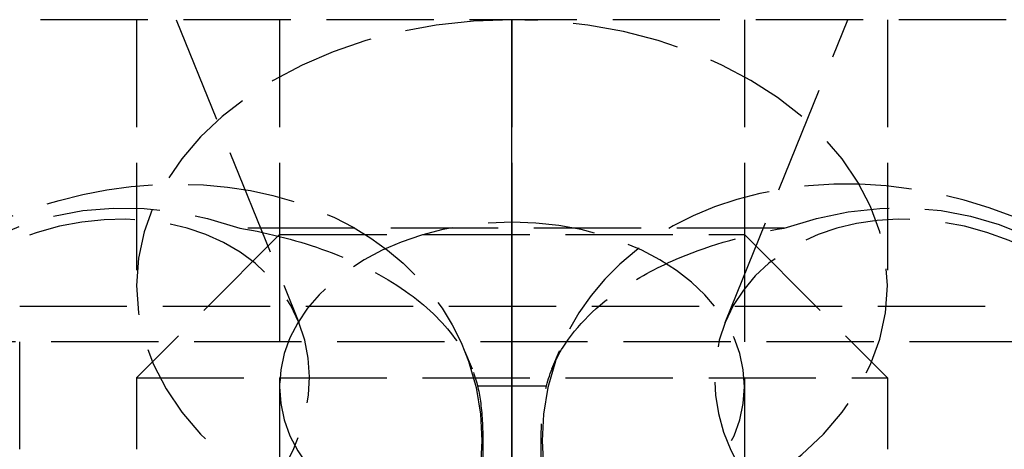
# Model space of a CAD drawing. Header units: millimetres. Extents: x -25 to 25, y -0.2 to 16.
# Tile 2 of 2: x -6.9 to 6.9, y 10 to 16. Entities that reach past the tile are written whole.
import ezdxf

# ---------------------------------------------------------------- set-up
doc = ezdxf.new("R2010")
doc.units = ezdxf.units.MM
doc.header["$LTSCALE"] = 10
doc.linetypes.add('ALLCAD_Strich', pattern=[0.2, 0.15, -0.05])
doc.layers.add('BESCH_KONT_sich_schn_grun_2d', color=10, linetype='Continuous')
doc.layers.add('BESCH_KONT_sich_schn_seit_2d', color=160, linetype='Continuous')

msp = doc.modelspace()

# ---------------------------------------------------------------- linework, layer by layer
at = {"layer": 'BESCH_KONT_sich_schn_grun_2d', "linetype": 'ALLCAD_Strich'}
for p, q in [((12.90767078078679, 16), (-12.90767078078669, 15.99999999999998)), ((-5.249999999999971, 15.99999999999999), (-5.249999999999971, 12.28768939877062)), ((-4.69549205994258, 16), (-2.980795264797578, 11.77261002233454)), ((-3.250000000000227, 16.00000000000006), (-3.250000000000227, 13.00000000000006)), ((2.980795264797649, 11.77261002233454), (4.695492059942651, 16)), ((3.249999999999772, 16.00000000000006), (3.249999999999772, 13.00000000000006)), ((5.250000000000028, 15.99999999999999), (5.250000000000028, 12.28768939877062)), ((-3.250000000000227, 13.00000000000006), (-5.250000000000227, 11.00000000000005)), ((-3.250000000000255, 13.00000000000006), (-3.250000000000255, 10.87347583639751)), ((-3.250000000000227, 13.00000000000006), (3.249999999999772, 13.00000000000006)), ((3.249999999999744, 13.00000000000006), (3.249999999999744, 10.87347583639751)), ((3.249999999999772, 13.00000000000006), (5.249999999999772, 11.00000000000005)), ((-6.883064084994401, 11.99999999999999), (6.883064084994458, 12)), ((-6.883064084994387, 9.999999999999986), (-6.883064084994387, 11.99999999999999)), ((7.057798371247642, 11.49999999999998), (-7.05779837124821, 11.49999999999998)), ((-0.6621491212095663, 11.37720248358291), (-0.5590861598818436, 11.12311247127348)), ((0.5590874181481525, 11.12311557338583), (0.6621491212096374, 11.37720248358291)), ((-5.250000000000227, 11.00000000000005), (-5.250000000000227, 10.00000000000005)), ((-5.250000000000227, 11.00000000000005), (5.249999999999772, 11.00000000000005)), ((5.249999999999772, 11.00000000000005), (5.249999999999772, 10.00000000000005)), ((-3.249999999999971, 10.87347583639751), (-3.249999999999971, -1.42e-14)), ((3.250000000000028, 10.87347583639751), (3.250000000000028, 0))]:
    msp.add_line(p, q, dxfattribs=at)
at = {"layer": 'BESCH_KONT_sich_schn_grun_2d', "linetype": 'ALLCAD_Strich', "extrusion": (0, 0, -1)}
for centre, major_axis, ratio, start_param, end_param in [((2.84e-14, 12.28768939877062), (5.25, 2.3e-15), 0.7071067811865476, -1.570796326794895, 4.71238898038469), ((-5.527173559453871, 9.403870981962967), (-4.865024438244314, -1.973331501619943), 0.7854191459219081, 1e-16, 3.179456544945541), ((-5.99247705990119, 10.55102385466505), (3.011681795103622, 1.221586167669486), 0.7854191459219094, -3.141592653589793, 3.141592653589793), ((5.992477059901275, 10.55102385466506), (-3.011681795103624, 1.221586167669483), 0.7854191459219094, -3.141592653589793, 3.141592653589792), ((2.84e-14, 10.87347583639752), (3.25, 1.4e-15), 0.7071067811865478, -3.141592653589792, 3.141592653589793)]:
    msp.add_ellipse(centre, major_axis=major_axis, ratio=ratio, start_param=start_param, end_param=end_param, dxfattribs=at)
at = {"layer": 'BESCH_KONT_sich_schn_grun_2d', "linetype": 'ALLCAD_Strich', "extrusion": (0, 0, -0.9999999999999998)}
for centre, major_axis, ratio, start_param, end_param in [((-4.499999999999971, 6.871491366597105), (-2.512456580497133, 6.194176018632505), 0.7854191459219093, -3.247987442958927, 0.6040189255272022), ((4.500000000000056, 6.871491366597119), (2.512456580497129, 6.19417601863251), 0.7854191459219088, -0.6040189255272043, 3.247987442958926), ((-5.527173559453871, 9.403870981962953), (4.865024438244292, 1.973331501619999), 0.7854191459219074, 0.0378638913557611, 2.885965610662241)]:
    msp.add_ellipse(centre, major_axis=major_axis, ratio=ratio, start_param=start_param, end_param=end_param, dxfattribs=at)
at = {"layer": 'BESCH_KONT_sich_schn_grun_2d', "linetype": 'ALLCAD_Strich'}
for centre, major_axis, ratio, start_param, end_param in [((5.527173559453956, 9.403870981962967), (4.865024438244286, -1.973331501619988), 0.7854191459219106, -0.2556270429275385, 3.141592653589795), ((5.527173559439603, 9.403870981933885), (-4.865024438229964, 1.97333150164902), 0.7854191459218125, -7.8328e-12, 0.0378666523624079), ((5.527173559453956, 9.403870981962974), (-4.865024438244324, 1.973331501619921), 0.7854191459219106, 0.0378666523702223, 2.885965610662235)]:
    msp.add_ellipse(centre, major_axis=major_axis, ratio=ratio, start_param=start_param, end_param=end_param, dxfattribs=at)
for points, knots in [([(-3.804787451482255, 13.09043125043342), (-3.373804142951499, 13.01507384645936), (-2.966001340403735, 12.90793306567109), (-2.591991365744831, 12.77113148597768), (-2.170191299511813, 12.61684973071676), (-1.799290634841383, 12.42774864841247), (-1.489232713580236, 12.21070791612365), (-1.200904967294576, 12.00887831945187), (-0.9696503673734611, 11.78604380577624), (-0.7979445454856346, 11.54928595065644), (-0.6433660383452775, 11.33614422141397), (-0.538448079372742, 11.11368320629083), (-0.4820427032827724, 10.88705716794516)], [0, 0, 0, 0, 0.136064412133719, 0.136064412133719, 0.136064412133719, 0.2895148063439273, 0.2895148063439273, 0.2895148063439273, 0.4322107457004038, 0.4322107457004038, 0.4322107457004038, 0.5606730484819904, 0.5606730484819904, 0.5606730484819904, 0.5606730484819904]), ([(0.482042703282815, 10.88705716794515), (0.5275313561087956, 11.06982189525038), (0.6045976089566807, 11.24998278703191), (0.7139671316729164, 11.42484202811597), (0.9035222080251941, 11.72790138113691), (1.187624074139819, 12.0110167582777), (1.561693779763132, 12.26018436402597), (1.79423110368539, 12.41507733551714), (2.05883896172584, 12.55501596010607), (2.351840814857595, 12.67725612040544), (2.78798646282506, 12.85921576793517), (3.278549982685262, 12.99841866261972), (3.804787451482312, 13.09043125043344)], [0, 0, 0, 0, 0.1036939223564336, 0.1036939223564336, 0.1036939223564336, 0.2834122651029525, 0.2834122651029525, 0.2834122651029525, 0.3951326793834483, 0.3951326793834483, 0.3951326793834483, 0.5614332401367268, 0.5614332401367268, 0.5614332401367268, 0.5614332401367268]), ([(-0.4820427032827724, 10.88705716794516), (-0.4518935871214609, 10.759622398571), (-0.4033318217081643, 10.43634648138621), (-0.4058223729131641, 9.497225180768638), (-0.5873383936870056, 8.148049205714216), (-0.8164254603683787, 6.758632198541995), (-1.152672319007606, 4.513665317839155), (-1.364116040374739, 2.530780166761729), (-1.485113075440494, 0.9218971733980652)], [-0.099254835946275, -0.099254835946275, -0.099254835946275, -0.099254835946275, -0.0323807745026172, 0.0344932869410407, 0.1682414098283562, 0.3019895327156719, 0.4357376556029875, 0.8369820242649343, 0.8369820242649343, 0.8369820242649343, 0.8369820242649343]), ([(1.48511307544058, 0.9218971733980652), (1.364116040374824, 2.530780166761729), (1.152672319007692, 4.513665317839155), (0.8164254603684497, 6.758632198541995), (0.587338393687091, 8.148049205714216), (0.4058223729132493, 9.497225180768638), (0.4033318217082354, 10.43634648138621), (0.4518935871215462, 10.759622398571), (0.4820427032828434, 10.88705716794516)], [-0.8369820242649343, -0.8369820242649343, -0.8369820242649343, -0.8369820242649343, -0.4357376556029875, -0.3019895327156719, -0.1682414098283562, -0.0344932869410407, 0.0323807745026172, 0.099254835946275, 0.099254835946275, 0.099254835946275, 0.099254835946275])]:
    msp.add_open_spline(points, degree=3, knots=knots, dxfattribs=at)
for points in [[(3.804787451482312, 13.09043125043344), (1.26826248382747, 13.09043125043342), (-1.268262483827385, 13.09043125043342), (-3.804787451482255, 13.09043125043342)], [(-0.4820427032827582, 10.88705716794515), (-0.1606809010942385, 10.88705716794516), (0.1606809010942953, 10.88705716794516), (0.482042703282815, 10.88705716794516)]]:
    msp.add_open_spline(points, degree=3, dxfattribs=at)
at = {"layer": 'BESCH_KONT_sich_schn_seit_2d', "linetype": 'ALLCAD_Strich'}
for p, q in [((0, 16.00000000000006, -263.25), (0, 13.00000000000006, -263.25)), ((0, 16.00000000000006, -256.75), (0, 13.00000000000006, -256.75)), ((0, 16.00000000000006, -248.25), (0, 13.00000000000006, -248.25)), ((0, 16.00000000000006, -241.75), (0, 13.00000000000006, -241.75)), ((0, 16.00000000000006, -256.25), (0, 3.000000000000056, -256.25)), ((0, 16.00000000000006, -249.75), (0, 3.000000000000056, -249.75)), ((0, 16.00000000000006, -233.25), (0, 13.00000000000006, -233.25)), ((0, 16.00000000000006, -226.75), (0, 13.00000000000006, -226.75)), ((0, 16.00000000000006, -33.25), (0, 13.00000000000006, -33.25)), ((0, 16.00000000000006, -26.75), (0, 13.00000000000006, -26.75)), ((0, 16.00000000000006, -223.25), (0, 13.00000000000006, -223.25)), ((0, 16.00000000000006, -216.75), (0, 13.00000000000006, -216.75)), ((0, 16.00000000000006, -196.25), (0, 13.00000000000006, -196.25)), ((0, 16.00000000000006, -189.75), (0, 13.00000000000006, -189.75)), ((0, 16.00000000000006, -188.25), (0, 13.00000000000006, -188.25)), ((0, 16.00000000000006, -181.75), (0, 13.00000000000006, -181.75)), ((0, 16.00000000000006, -203.25), (0, 13.00000000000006, -203.25)), ((0, 16.00000000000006, -196.75), (0, 13.00000000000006, -196.75)), ((0, 16.00000000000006, -173.25), (0, 13.00000000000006, -173.25)), ((0, 16.00000000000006, -166.75), (0, 13.00000000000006, -166.75)), ((0, 16.00000000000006, -163.25), (0, 13.00000000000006, -163.25)), ((0, 16.00000000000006, -156.75), (0, 13.00000000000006, -156.75)), ((0, 16.00000000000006, -128.25), (0, 13.00000000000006, -128.25)), ((0, 16.00000000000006, -121.75), (0, 13.00000000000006, -121.75)), ((0, 16.00000000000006, -143.25), (0, 13.00000000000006, -143.25)), ((0, 16.00000000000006, -136.75), (0, 13.00000000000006, -136.75)), ((0, 16.00000000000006, -113.25), (0, 13.00000000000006, -113.25)), ((0, 16.00000000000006, -106.75), (0, 13.00000000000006, -106.75)), ((0, 16.00000000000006, -103.25), (0, 13.00000000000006, -103.25)), ((0, 16.00000000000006, -96.75), (0, 13.00000000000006, -96.75)), ((0, 16.00000000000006, -68.25000000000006), (0, 13.00000000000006, -68.25000000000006)), ((0, 16.00000000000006, -61.75000000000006), (0, 13.00000000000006, -61.75000000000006)), ((0, 16.00000000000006, -83.25000000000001), (0, 13.00000000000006, -83.25000000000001)), ((0, 16.00000000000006, -76.75000000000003), (0, 13.00000000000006, -76.75000000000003)), ((0, 16.00000000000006, -53.25000000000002), (0, 13.00000000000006, -53.25000000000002)), ((0, 16.00000000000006, -46.75000000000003), (0, 13.00000000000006, -46.75000000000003)), ((0, 16.00000000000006, -43.25000000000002), (0, 13.00000000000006, -43.25000000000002)), ((0, 16.00000000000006, -36.75000000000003), (0, 13.00000000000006, -36.75000000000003)), ((0, 16.00000000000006, -136.25), (0, 13.00000000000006, -136.25)), ((0, 16.00000000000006, -129.75), (0, 13.00000000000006, -129.75)), ((0, 16.00000000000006, -76.25), (0, 13.00000000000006, -76.25)), ((0, 16.00000000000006, -69.75), (0, 13.00000000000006, -69.75)), ((0, 11.50000000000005, -37.49999999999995), (0, 16.00000000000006, -41.99999999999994)), ((0, 16.00000000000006, -34.81052926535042), (0, 11.50000000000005, -32.95155933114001)), ((0, 11.50000000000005, -20.40317049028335), (0, 16.00000000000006, -21.37610492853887)), ((0, 16, -18.01072211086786), (0, 7.92639201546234, -6.955236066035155)), ((0, 16, -6.989277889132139), (0, 13.17565569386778, -3.121800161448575)), ((0, 16, -12.57537879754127), (0, 8.575378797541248, -20.00000000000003)), ((0, 13.17157287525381, -27.42462120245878), (0, 16, -27.42462120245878)), ((0, 12, -37.50000000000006), (0, 16, -41.50000000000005)), ((0, 16, -1.424621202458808), (0, 15.49999999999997, -1.924621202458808)), ((0, 16, -27.42462120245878), (0, 8.575378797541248, -20.00000000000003)), ((0, 12, -32.97883010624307), (0, 16, -34.56753949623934)), ((0, 16, -20.82842712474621), (0, 12, -20.00000000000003)), ((0, 10.00000000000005, -270), (0, 16.00000000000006, -270)), ((0, 16.00000000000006, -270), (0, 16.00000000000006)), ((0, 10.00000000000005), (0, 16.00000000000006)), ((0, 13.20612622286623, -3.323520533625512), (0, 13.69288249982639, -0.6972991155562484)), ((0, 13.64366087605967, -0.371443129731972), (0, 13.37240313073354)), ((0, 13.17157287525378, -27.42462120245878), (0, 0, -40.59619407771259)), ((0, 13.17157287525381, -27.42462120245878), (0, 10.87347583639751, -25.12652416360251)), ((0, 13.00000000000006, -263.25), (0, 11.00000000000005, -265.25)), ((0, 13.00000000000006, -256.75), (0, 11.00000000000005, -254.75)), ((0, 13.00000000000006, -248.25), (0, 11.00000000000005, -250.25)), ((0, 13.00000000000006, -241.75), (0, 11.00000000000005, -239.75)), ((0, 13.00000000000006, -233.25), (0, 11.00000000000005, -235.25)), ((0, 13.00000000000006, -226.75), (0, 11.00000000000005, -224.75)), ((0, 13.00000000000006, -33.25), (0, 11.00000000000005, -35.25)), ((0, 13.00000000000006, -26.75), (0, 11.00000000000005, -24.75)), ((0, 13.00000000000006, -223.25), (0, 11.00000000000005, -225.25)), ((0, 13.00000000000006, -216.75), (0, 11.00000000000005, -214.75)), ((0, 13.00000000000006, -196.25), (0, 11.00000000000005, -198.25)), ((0, 13.00000000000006, -189.75), (0, 11.00000000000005, -187.75)), ((0, 13.00000000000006, -188.25), (0, 11.00000000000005, -190.25)), ((0, 13.00000000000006, -181.75), (0, 11.00000000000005, -179.75)), ((0, 13.00000000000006, -203.25), (0, 11.00000000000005, -205.25)), ((0, 13.00000000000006, -196.75), (0, 11.00000000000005, -194.75)), ((0, 13.00000000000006, -173.25), (0, 11.00000000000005, -175.25)), ((0, 13.00000000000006, -166.75), (0, 11.00000000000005, -164.75)), ((0, 13.00000000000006, -163.25), (0, 11.00000000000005, -165.25)), ((0, 13.00000000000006, -156.75), (0, 11.00000000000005, -154.75)), ((0, 13.00000000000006, -128.25), (0, 11.00000000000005, -130.25)), ((0, 13.00000000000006, -121.75), (0, 11.00000000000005, -119.75)), ((0, 13.00000000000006, -143.25), (0, 11.00000000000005, -145.25)), ((0, 13.00000000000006, -136.75), (0, 11.00000000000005, -134.75)), ((0, 13.00000000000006, -113.25), (0, 11.00000000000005, -115.25)), ((0, 13.00000000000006, -106.75), (0, 11.00000000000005, -104.75)), ((0, 13.00000000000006, -103.25), (0, 11.00000000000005, -105.25)), ((0, 13.00000000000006, -96.75), (0, 11.00000000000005, -94.74999999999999)), ((0, 13.00000000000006, -68.25000000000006), (0, 11.00000000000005, -70.25000000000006)), ((0, 13.00000000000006, -61.75000000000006), (0, 11.00000000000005, -59.75000000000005)), ((0, 13.00000000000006, -83.25000000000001), (0, 11.00000000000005, -85.25000000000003)), ((0, 13.00000000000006, -76.75000000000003), (0, 11.00000000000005, -74.75000000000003)), ((0, 13.00000000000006, -53.25000000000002), (0, 11.00000000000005, -55.25000000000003)), ((0, 13.00000000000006, -46.75000000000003), (0, 11.00000000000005, -44.75000000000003)), ((0, 13.00000000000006, -43.25000000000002), (0, 11.00000000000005, -45.25000000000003)), ((0, 13.00000000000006, -36.75000000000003), (0, 11.00000000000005, -34.75000000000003)), ((0, 13.00000000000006, -136.25), (0, 11.00000000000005, -138.25)), ((0, 13.00000000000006, -129.75), (0, 11.00000000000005, -127.75)), ((0, 13.00000000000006, -76.25), (0, 11.00000000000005, -78.25)), ((0, 13.00000000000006, -69.75), (0, 11.00000000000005, -67.75)), ((0, 13.00000000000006, -260), (0, 13.00000000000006, -263.25)), ((0, 13.00000000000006, -256.75), (0, 13.00000000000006, -260)), ((0, 13.00000000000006, -245), (0, 13.00000000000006, -248.25)), ((0, 13.00000000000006, -241.75), (0, 13.00000000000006, -245)), ((0, 13.00000000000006, -230), (0, 13.00000000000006, -233.25)), ((0, 13.00000000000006, -226.75), (0, 13.00000000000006, -230)), ((0, 13.00000000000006, -30), (0, 13.00000000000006, -33.25)), ((0, 13.00000000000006, -26.75000000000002), (0, 13.00000000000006, -30)), ((0, 13.00000000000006, -220), (0, 13.00000000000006, -223.25)), ((0, 13.00000000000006, -216.75), (0, 13.00000000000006, -220)), ((0, 13.00000000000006, -193), (0, 13.00000000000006, -196.25)), ((0, 13.00000000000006, -189.75), (0, 13.00000000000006, -193)), ((0, 13.00000000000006, -185), (0, 13.00000000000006, -181.75)), ((0, 13.00000000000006, -188.25), (0, 13.00000000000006, -185)), ((0, 13.00000000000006, -200), (0, 13.00000000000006, -196.75)), ((0, 13.00000000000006, -203.25), (0, 13.00000000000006, -200)), ((0, 13.00000000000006, -170), (0, 13.00000000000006, -166.75)), ((0, 13.00000000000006, -173.25), (0, 13.00000000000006, -170)), ((0, 13.00000000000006, -160), (0, 13.00000000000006, -156.75)), ((0, 13.00000000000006, -163.25), (0, 13.00000000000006, -160)), ((0, 13.00000000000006, -125), (0, 13.00000000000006, -121.75)), ((0, 13.00000000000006, -128.25), (0, 13.00000000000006, -125)), ((0, 13.00000000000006, -140), (0, 13.00000000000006, -136.75)), ((0, 13.00000000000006, -143.25), (0, 13.00000000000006, -140)), ((0, 13.00000000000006, -110), (0, 13.00000000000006, -106.75)), ((0, 13.00000000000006, -113.25), (0, 13.00000000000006, -110)), ((0, 13.00000000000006, -100), (0, 13.00000000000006, -96.75)), ((0, 13.00000000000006, -103.25), (0, 13.00000000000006, -100)), ((0, 13.00000000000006, -65.00000000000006), (0, 13.00000000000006, -61.75000000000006)), ((0, 13.00000000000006, -68.25000000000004), (0, 13.00000000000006, -65.00000000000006)), ((0, 13.00000000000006, -80.00000000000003), (0, 13.00000000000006, -76.75000000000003)), ((0, 13.00000000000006, -83.25000000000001), (0, 13.00000000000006, -80.00000000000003)), ((0, 13.00000000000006, -50.00000000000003), (0, 13.00000000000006, -46.75000000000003)), ((0, 13.00000000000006, -53.25000000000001), (0, 13.00000000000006, -50.00000000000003)), ((0, 13.00000000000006, -40.00000000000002), (0, 13.00000000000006, -36.75000000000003)), ((0, 13.00000000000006, -43.25000000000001), (0, 13.00000000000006, -40.00000000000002)), ((0, 13.00000000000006, -133), (0, 13.00000000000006, -129.75)), ((0, 13.00000000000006, -136.25), (0, 13.00000000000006, -133)), ((0, 13.00000000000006, -73), (0, 13.00000000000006, -69.75)), ((0, 13.00000000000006, -76.24999999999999), (0, 13.00000000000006, -73)), ((0, 10, -37.50000000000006), (0, 12, -37.50000000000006)), ((0, 12, -37.50000000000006), (0, 12, -32.97883010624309)), ((0, 10, -32.97883010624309), (0, 12, -32.97883010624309)), ((0, 12, -20.00000000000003), (0, 12, -32.97883010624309)), ((0, 10, -20.00000000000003), (0, 12, -20.00000000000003)), ((0, 12, -3.533985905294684), (0, 12, -20.00000000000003)), ((0, 10, -5.533985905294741), (0, 12, -3.533985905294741)), ((0, 10.00000000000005, -37.5), (0, 11.49999999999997, -37.5)), ((0, 11.49999999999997, -32.95155933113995), (0, 11.49999999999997, -37.5)), ((0, 10.00000000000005, -32.95155933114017), (0, 11.50000000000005, -32.95155933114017)), ((0, 11.50000000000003, -32.95155933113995), (0, 11.50000000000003, -20.40317049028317)), ((0, 11.50000000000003, -20.40317049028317), (0, 10.00000000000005, -20.40317049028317)), ((0, 11.50000000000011, -20.40317049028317), (0, 11.50000000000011)), ((0, 11.00000000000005, -265.25), (0, 10.00000000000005, -265.25)), ((0, 11.00000000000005, -254.75), (0, 10.00000000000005, -254.75)), ((0, 11.00000000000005, -235.25), (0, 10.00000000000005, -235.25)), ((0, 11.00000000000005, -224.75), (0, 10.00000000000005, -224.75)), ((0, 11.00000000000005, -250.25), (0, 10.00000000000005, -250.25)), ((0, 11.00000000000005, -239.75), (0, 10.00000000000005, -239.75)), ((0, 11.00000000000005, -225.25), (0, 10.00000000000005, -225.25)), ((0, 11.00000000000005, -214.75), (0, 10.00000000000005, -214.75)), ((0, 11.00000000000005, -35.25), (0, 10.00000000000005, -35.25)), ((0, 11.00000000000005, -24.75), (0, 10.00000000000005, -24.75)), ((0, 11.00000000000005, -198.25), (0, 10.00000000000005, -198.25)), ((0, 11.00000000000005, -187.75), (0, 10.00000000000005, -187.75)), ((0, 11.00000000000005, -190.25), (0, 10.00000000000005, -190.25)), ((0, 11.00000000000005, -179.75), (0, 10.00000000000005, -179.75)), ((0, 11.00000000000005, -205.25), (0, 10.00000000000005, -205.25)), ((0, 11.00000000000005, -194.75), (0, 10.00000000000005, -194.75)), ((0, 11.00000000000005, -175.25), (0, 10.00000000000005, -175.25)), ((0, 11.00000000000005, -164.75), (0, 10.00000000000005, -164.75)), ((0, 11.00000000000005, -165.25), (0, 10.00000000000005, -165.25)), ((0, 11.00000000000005, -154.75), (0, 10.00000000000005, -154.75)), ((0, 11.00000000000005, -130.25), (0, 10.00000000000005, -130.25)), ((0, 11.00000000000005, -119.75), (0, 10.00000000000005, -119.75)), ((0, 11.00000000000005, -145.25), (0, 10.00000000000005, -145.25)), ((0, 11.00000000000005, -134.75), (0, 10.00000000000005, -134.75)), ((0, 11.00000000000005, -115.25), (0, 10.00000000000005, -115.25)), ((0, 11.00000000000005, -104.75), (0, 10.00000000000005, -104.75)), ((0, 11.00000000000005, -105.25), (0, 10.00000000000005, -105.25)), ((0, 11.00000000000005, -94.74999999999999), (0, 10.00000000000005, -94.74999999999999)), ((0, 11.00000000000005, -70.25000000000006), (0, 10.00000000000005, -70.25000000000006)), ((0, 11.00000000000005, -59.75000000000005), (0, 10.00000000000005, -59.75000000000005)), ((0, 11.00000000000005, -85.25000000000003), (0, 10.00000000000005, -85.25000000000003)), ((0, 11.00000000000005, -74.75000000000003), (0, 10.00000000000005, -74.75000000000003)), ((0, 11.00000000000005, -55.25000000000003), (0, 10.00000000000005, -55.25000000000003)), ((0, 11.00000000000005, -44.75000000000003), (0, 10.00000000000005, -44.75000000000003)), ((0, 11.00000000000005, -45.25000000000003), (0, 10.00000000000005, -45.25000000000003)), ((0, 11.00000000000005, -34.75000000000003), (0, 10.00000000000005, -34.75000000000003)), ((0, 11.00000000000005, -138.25), (0, 10.00000000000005, -138.25)), ((0, 11.00000000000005, -127.75), (0, 10.00000000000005, -127.75)), ((0, 11.00000000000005, -78.25), (0, 10.00000000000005, -78.25)), ((0, 11.00000000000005, -67.75), (0, 10.00000000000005, -67.75)), ((0, 11.00000000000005, -265.25), (0, 11.00000000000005, -254.75)), ((0, 11.00000000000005, -250.25), (0, 11.00000000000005, -239.75)), ((0, 11.00000000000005, -235.25), (0, 11.00000000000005, -224.75)), ((0, 11.00000000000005, -35.25), (0, 11.00000000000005, -24.75)), ((0, 11.00000000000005, -224.75), (0, 11.00000000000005, -214.75)), ((0, 11.00000000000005, -194.75), (0, 11.00000000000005, -187.75)), ((0, 11.00000000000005, -185), (0, 11.00000000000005, -179.75)), ((0, 11.00000000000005, -187.75), (0, 11.00000000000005, -185)), ((0, 11.00000000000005, -200), (0, 11.00000000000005, -194.75)), ((0, 11.00000000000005, -205.25), (0, 11.00000000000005, -200)), ((0, 11.00000000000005, -170), (0, 11.00000000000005, -164.75)), ((0, 11.00000000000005, -175.25), (0, 11.00000000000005, -170)), ((0, 11.00000000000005, -160), (0, 11.00000000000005, -154.75)), ((0, 11.00000000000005, -164.75), (0, 11.00000000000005, -160)), ((0, 11.00000000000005, -125), (0, 11.00000000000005, -119.75)), ((0, 11.00000000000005, -127.75), (0, 11.00000000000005, -125)), ((0, 11.00000000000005, -140), (0, 11.00000000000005, -134.75)), ((0, 11.00000000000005, -145.25), (0, 11.00000000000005, -140)), ((0, 11.00000000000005, -110), (0, 11.00000000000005, -104.75)), ((0, 11.00000000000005, -115.25), (0, 11.00000000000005, -110)), ((0, 11.00000000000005, -100), (0, 11.00000000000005, -94.74999999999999)), ((0, 11.00000000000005, -104.75), (0, 11.00000000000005, -100)), ((0, 11.00000000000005, -65.00000000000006), (0, 11.00000000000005, -59.75000000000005)), ((0, 11.00000000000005, -67.75), (0, 11.00000000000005, -65.00000000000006)), ((0, 11.00000000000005, -80.00000000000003), (0, 11.00000000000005, -74.75000000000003)), ((0, 11.00000000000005, -85.25000000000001), (0, 11.00000000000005, -80.00000000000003)), ((0, 11.00000000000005, -50.00000000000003), (0, 11.00000000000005, -44.75000000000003)), ((0, 11.00000000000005, -55.25000000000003), (0, 11.00000000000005, -50.00000000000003)), ((0, 11.00000000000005, -40.00000000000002), (0, 11.00000000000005, -35.25)), ((0, 11.00000000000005, -44.75000000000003), (0, 11.00000000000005, -40.00000000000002)), ((0, 11.00000000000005, -133), (0, 11.00000000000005, -127.75)), ((0, 11.00000000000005, -134.75), (0, 11.00000000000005, -133)), ((0, 11.00000000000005, -73), (0, 11.00000000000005, -67.75)), ((0, 11.00000000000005, -74.75000000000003), (0, 11.00000000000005, -73)), ((0, 10.87347583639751, -25.12652416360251), (0, 8.575378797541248, -22.82842712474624)), ((0, 10.00000000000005, -232.5), (0, 3.887143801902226, -232.5)), ((0, 10.00000000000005, -239.6074803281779), (0, 3.887143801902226, -239.6074803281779)), ((0, 10.00000000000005, -7.424621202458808), (0, 2.575378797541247)), ((0, 10.00000000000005, -270), (0, 10.00000000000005))]:
    msp.add_line(p, q, dxfattribs=at)
at = {"layer": 'BESCH_KONT_sich_schn_seit_2d', "linetype": 'ALLCAD_Strich', "extrusion": (0.9999999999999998, 0, 0)}
msp.add_ellipse((0, 15.49999999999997, 5.499999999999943), major_axis=(0, -3.712310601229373, -8.962310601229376), ratio=0.4142135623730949, start_param=0.0556705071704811, end_param=0.8807808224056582, dxfattribs=at)
at = {"layer": 'BESCH_KONT_sich_schn_seit_2d', "linetype": 'ALLCAD_Strich', "extrusion": (-1, 0, 0)}
for centre, major_axis, start_param, end_param in [((0, 9.403870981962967, -3.467679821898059), (0, -4.239789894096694, -3.096236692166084), -11.30398727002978, -5.0208019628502), ((0, 10.55102385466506, -5.038518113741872), (0, -2.624631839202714, -1.916717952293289), -5.020801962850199, 1.262383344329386)]:
    msp.add_ellipse(centre, major_axis=major_axis, ratio=0.2326517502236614, start_param=start_param, end_param=end_param, dxfattribs=at)
msp.add_open_spline([(0, 13.09043125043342), (0, 13.01507384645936, -0.1195009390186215), (0, 12.90793306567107, -0.2894036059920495), (0, 12.77113148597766, -0.5063420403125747), (0, 12.61684973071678, -0.7510003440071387), (0, 12.42774864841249, -1.050874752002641), (0, 12.21070791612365, -1.395055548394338), (0, 12.00887831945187, -1.715114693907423), (0, 11.78604380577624, -2.068483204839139), (0, 11.54928595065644, -2.443931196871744), (0, 11.33614422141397, -2.781928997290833), (0, 11.11368320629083, -3.134705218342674), (0, 10.88705716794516, -3.494086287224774)], degree=3, knots=[0, 0, 0, 0, 0.136064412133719, 0.136064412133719, 0.136064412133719, 0.2895148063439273, 0.2895148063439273, 0.2895148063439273, 0.4322107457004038, 0.4322107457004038, 0.4322107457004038, 0.5606730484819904, 0.5606730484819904, 0.5606730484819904, 0.5606730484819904], dxfattribs=at)
at = {"layer": 'BESCH_KONT_sich_schn_seit_2d', "linetype": 'ALLCAD_Strich', "extrusion": (1, 0, 0)}
msp.add_open_spline([(0, 10.88705716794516, -3.494086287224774), (0, 10.759622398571, -3.72574330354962), (0, 10.43634648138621, -4.168734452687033), (0, 9.497225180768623, -4.846674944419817), (0, 8.148049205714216, -5.043905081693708), (0, 6.758632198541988, -4.664623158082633), (0, 4.513665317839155, -3.482579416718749), (0, 2.530780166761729, -1.710448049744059), (0, 0.9218971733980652)], degree=3, knots=[-0.099254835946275, -0.099254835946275, -0.099254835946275, -0.099254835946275, -0.0323807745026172, 0.0344932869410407, 0.1682414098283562, 0.3019895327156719, 0.4357376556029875, 0.8369820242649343, 0.8369820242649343, 0.8369820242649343, 0.8369820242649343], dxfattribs=at)

doc.saveas('drawing.dxf')
